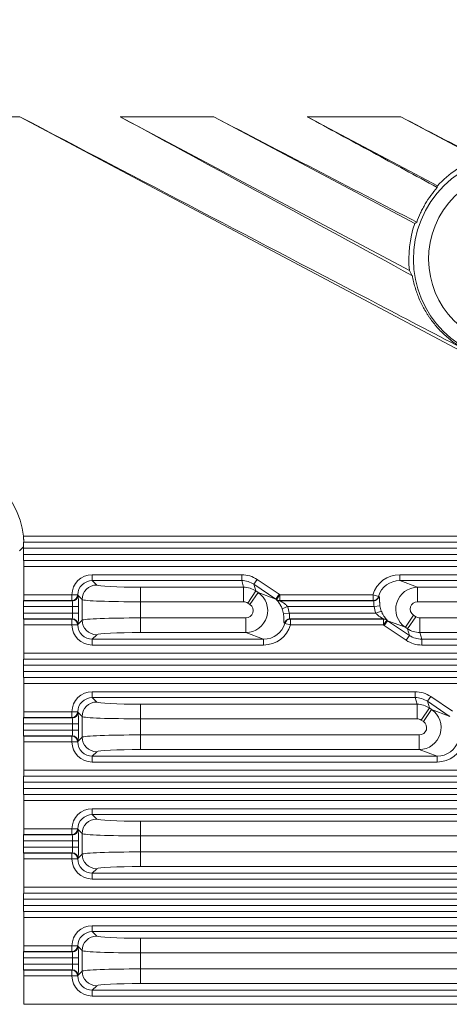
# Model space of a CAD drawing. Header units: millimetres. Extents: x 990 to 1809, y 0 to 562.
# Tile 61 of 256: x 1217 to 1232, y 363 to 397. Entities that reach past the tile are written whole.
import ezdxf

# ---------------------------------------------------------------- set-up
doc = ezdxf.new("R2010")
doc.units = ezdxf.units.MM
doc.layers.get('Defpoints').update_dxf_attribs({"lineweight": 18})
doc.layers.add('1', color=7, linetype='Continuous', true_color=0xffffff)
doc.layers.add('7标注层', color=4, linetype='Continuous', lineweight=18)
doc.styles.add('3.0', font='txt', dxfattribs={"height": 7.5})
doc.dimstyles.new('ISO-3.0', dxfattribs={"dimtxt": 7.5, "dimasz": 7.5, "dimexe": 4.5, "dimexo": 1.5, "dimgap": 1.5, "dimtad": 1, "dimdsep": 46, "dimtxsty": '3.0', "dimcen": 7.5, "dimclrd": 256, "dimclre": 256, "dimclrt": 256, "dimadec": 1, "dimazin": 0, "dimtp": 2e-09, "dimtm": 1.1e-09, "dimtfac": 1, "dimtmove": 0, "dimatfit": 3, "dimfxl": 1, "dimtolj": 1, "dimlwd": -1, "dimlwe": -1, "dimarcsym": 0})

# ---------------------------------------------------------------- blocks, each defined once
blk = doc.blocks.new('*D54')
at = {"layer": '7标注层', "transparency": 16777216}
for p, q in [((1197.421, 393.701), (1197.421, 419.863)), ((1370.421, 392.962), (1370.421, 419.863)), ((1204.921, 415.363), (1362.921, 415.363))]:
    blk.add_line(p, q, dxfattribs=at)
for points in [[(1204.921, 416.613), (1204.921, 414.113), (1197.421, 415.363)], [(1362.921, 416.613), (1362.921, 414.113), (1370.421, 415.363)]]:
    blk.add_solid(points, dxfattribs=at)
at = {"layer": 'Defpoints', "color": 0, "transparency": 16777216}
for p in [(1370.421, 415.363), (1197.421, 392.201), (1370.421, 391.462)]:
    blk.add_point(p, dxfattribs=at)
at = {"layer": '7标注层', "transparency": 16777216, "insert": (1283.921, 420.613), "char_height": 7.5, "attachment_point": 5, "style": '3.0'}
blk.add_mtext('\\A1;173', dxfattribs=at)

msp = doc.modelspace()

# ---------------------------------------------------------------- linework, layer by layer
at = {"layer": '1', "color": 7, "linetype": 'Continuous', "lineweight": 18}
for p, q in [((1240.868, 380.782), (1216.958, 393.495)), ((1220.385, 393.495), (1230.267, 388.241)), ((1230.449, 389.843), (1223.58, 393.495)), ((1226.775, 393.495), (1231.221, 391.131)), ((1232.633, 392.08), (1229.97, 393.495)), ((1217.076, 379.154), (1350.765, 379.154)), ((1217.078, 378.797), (1216.94, 378.66)), ((1350.763, 378.748), (1217.078, 378.748)), ((1217.078, 378.528), (1217.078, 378.748)), ((1217.081, 378.948), (1350.76, 378.948)), ((1350.756, 378.954), (1217.085, 378.954)), ((1217.078, 378.528), (1350.763, 378.528)), ((1350.757, 378.328), (1217.084, 378.328)), ((1217.084, 378.328), (1217.088, 378.322)), ((1217.088, 378.322), (1350.753, 378.322)), ((1350.746, 378.122), (1217.095, 378.122)), ((1217.095, 377.154), (1217.095, 378.122)), ((1219.43, 377.84), (1224.535, 377.84)), ((1219.43, 377.84), (1219.43, 377.64)), ((1224.535, 377.84), (1224.535, 377.64)), ((1225.066, 377.677), (1224.954, 377.512)), ((1225.066, 377.677), (1225.814, 377.173)), ((1229.938, 377.84), (1337.903, 377.84)), ((1229.938, 377.84), (1229.938, 377.64)), ((1224.535, 377.64), (1219.43, 377.64)), ((1219.43, 377.64), (1219.583, 377.487)), ((1221.08, 377.413), (1224.601, 377.413)), ((1221.08, 377.413), (1221.08, 376.914)), ((1224.601, 377.413), (1224.535, 377.64)), ((1224.601, 377.413), (1224.601, 376.914)), ((1225.702, 377.007), (1224.954, 377.512)), ((1224.954, 377.512), (1225.02, 377.285)), ((1337.903, 377.64), (1229.938, 377.64)), ((1229.938, 377.64), (1230.545, 377.413)), ((1230.545, 377.413), (1337.296, 377.413)), ((1230.545, 376.914), (1230.545, 377.413)), ((1217.095, 377.154), (1218.731, 377.154)), ((1218.931, 377.15), (1218.731, 377.154)), ((1218.731, 377.154), (1218.731, 376.954)), ((1218.931, 377.15), (1218.937, 377.144)), ((1219.083, 376.988), (1218.942, 377.129)), ((1225.02, 377.285), (1224.741, 376.871)), ((1225.096, 377.234), (1224.817, 376.82)), ((1225.02, 377.285), (1225.096, 377.234)), ((1225.096, 377.234), (1225.702, 377.007)), ((1225.814, 377.173), (1225.702, 377.007)), ((1225.84, 377.154), (1225.723, 376.992)), ((1225.84, 377.154), (1229.022, 377.154)), ((1225.84, 377.154), (1225.84, 376.954)), ((1229.212, 377.1), (1229.022, 377.154)), ((1229.022, 377.154), (1229.022, 376.954)), ((1229.212, 377.1), (1229.229, 377.093)), ((1218.757, 376.748), (1217.078, 376.748)), ((1217.078, 376.528), (1217.078, 376.748)), ((1217.084, 376.948), (1217.088, 376.954)), ((1217.084, 376.948), (1218.737, 376.948)), ((1218.731, 376.954), (1217.088, 376.954)), ((1218.737, 376.948), (1218.731, 376.954)), ((1218.957, 376.748), (1218.757, 376.748)), ((1218.757, 376.528), (1218.757, 376.748)), ((1218.957, 376.748), (1218.957, 376.528)), ((1219.083, 376.288), (1219.083, 376.988)), ((1221.08, 376.914), (1221.08, 376.363)), ((1224.601, 376.914), (1221.08, 376.914)), ((1224.817, 376.82), (1224.741, 376.871)), ((1229.022, 376.954), (1225.84, 376.954)), ((1225.841, 376.948), (1229.039, 376.948)), ((1226.103, 376.748), (1225.918, 376.677)), ((1229.063, 376.748), (1226.103, 376.748)), ((1229.039, 376.948), (1229.022, 376.954)), ((1229.26, 376.774), (1229.063, 376.748)), ((1337.296, 376.914), (1230.545, 376.914)), ((1217.078, 376.528), (1218.757, 376.528)), ((1218.737, 376.328), (1217.084, 376.328)), ((1217.084, 376.328), (1217.088, 376.322)), ((1217.088, 376.322), (1218.731, 376.322)), ((1218.731, 376.322), (1218.737, 376.328)), ((1218.731, 376.122), (1218.731, 376.322)), ((1218.957, 376.528), (1218.757, 376.528)), ((1221.08, 376.363), (1224.677, 376.363)), ((1221.08, 375.863), (1221.08, 376.363)), ((1224.677, 375.863), (1224.677, 376.363)), ((1226.159, 376.528), (1225.963, 376.502)), ((1226.159, 376.528), (1229.119, 376.528)), ((1226.184, 376.328), (1226.201, 376.322)), ((1229.382, 376.328), (1226.184, 376.328)), ((1226.201, 376.122), (1226.201, 376.322)), ((1226.201, 376.322), (1229.382, 376.322)), ((1229.305, 376.599), (1229.119, 376.528)), ((1229.382, 376.122), (1229.382, 376.322)), ((1230.406, 376.457), (1230.127, 376.042)), ((1230.482, 376.405), (1230.203, 375.991)), ((1230.406, 376.457), (1230.482, 376.405)), ((1230.622, 376.363), (1337.219, 376.363)), ((1230.622, 375.863), (1230.622, 376.363)), ((1218.731, 376.122), (1217.095, 376.122)), ((1217.095, 375.154), (1217.095, 376.122)), ((1218.931, 376.126), (1218.731, 376.122)), ((1218.937, 376.132), (1218.931, 376.126)), ((1218.942, 376.147), (1219.083, 376.288)), ((1226.011, 376.176), (1225.994, 376.183)), ((1226.201, 376.122), (1226.011, 376.176)), ((1229.382, 376.122), (1226.201, 376.122)), ((1229.5, 376.284), (1229.382, 376.122)), ((1229.521, 376.269), (1229.409, 376.103)), ((1230.157, 375.599), (1229.409, 376.103)), ((1229.521, 376.269), (1230.269, 375.765)), ((1230.127, 376.042), (1229.521, 376.269)), ((1230.203, 375.991), (1230.127, 376.042)), ((1230.269, 375.765), (1230.203, 375.991)), ((1219.583, 375.789), (1219.43, 375.636)), ((1224.677, 375.863), (1221.08, 375.863)), ((1225.285, 375.636), (1224.677, 375.863)), ((1230.269, 375.765), (1230.157, 375.599)), ((1230.622, 375.863), (1230.688, 375.636)), ((1337.219, 375.863), (1230.622, 375.863)), ((1219.43, 375.436), (1219.43, 375.636)), ((1219.43, 375.636), (1225.285, 375.636)), ((1225.285, 375.436), (1219.43, 375.436)), ((1225.285, 375.436), (1225.285, 375.636)), ((1230.688, 375.436), (1230.688, 375.636)), ((1230.688, 375.636), (1337.153, 375.636)), ((1337.153, 375.436), (1230.688, 375.436)), ((1217.095, 375.154), (1350.746, 375.154)), ((1350.763, 374.748), (1217.078, 374.748)), ((1217.078, 374.528), (1217.078, 374.748)), ((1217.084, 374.948), (1217.088, 374.954)), ((1217.084, 374.948), (1350.757, 374.948)), ((1350.753, 374.954), (1217.088, 374.954)), ((1217.078, 374.528), (1350.763, 374.528)), ((1350.757, 374.328), (1217.084, 374.328)), ((1217.084, 374.328), (1217.088, 374.322)), ((1217.088, 374.322), (1350.753, 374.322)), ((1350.746, 374.122), (1217.095, 374.122)), ((1217.095, 373.154), (1217.095, 374.122)), ((1219.43, 373.84), (1230.462, 373.84)), ((1219.43, 373.84), (1219.43, 373.64)), ((1230.462, 373.64), (1219.43, 373.64)), ((1219.43, 373.64), (1219.583, 373.487)), ((1230.462, 373.84), (1230.462, 373.64)), ((1230.528, 373.413), (1230.462, 373.64)), ((1230.993, 373.677), (1230.881, 373.512)), ((1230.993, 373.677), (1231.741, 373.173)), ((1221.08, 373.413), (1230.528, 373.413)), ((1221.08, 373.413), (1221.08, 372.914)), ((1230.528, 373.413), (1230.528, 372.914)), ((1231.629, 373.007), (1230.881, 373.512)), ((1230.881, 373.512), (1230.947, 373.285)), ((1217.084, 372.948), (1217.088, 372.954)), ((1218.731, 372.954), (1217.088, 372.954)), ((1217.095, 373.154), (1218.731, 373.154)), ((1218.931, 373.15), (1218.731, 373.154)), ((1218.731, 373.154), (1218.731, 372.954)), ((1218.737, 372.948), (1218.731, 372.954)), ((1218.931, 373.15), (1218.937, 373.144)), ((1219.083, 372.988), (1218.942, 373.129)), ((1219.083, 372.288), (1219.083, 372.988)), ((1230.947, 373.285), (1230.668, 372.871)), ((1231.023, 373.234), (1230.744, 372.82)), ((1230.947, 373.285), (1231.023, 373.234)), ((1231.023, 373.234), (1231.629, 373.007)), ((1218.757, 372.748), (1217.078, 372.748)), ((1217.078, 372.528), (1217.078, 372.748)), ((1217.084, 372.948), (1218.737, 372.948)), ((1218.757, 372.528), (1218.757, 372.748)), ((1218.957, 372.748), (1218.757, 372.748)), ((1218.957, 372.748), (1218.957, 372.528)), ((1230.528, 372.914), (1221.08, 372.914)), ((1221.08, 372.914), (1221.08, 372.363)), ((1230.744, 372.82), (1230.668, 372.871)), ((1217.078, 372.528), (1218.757, 372.528)), ((1218.737, 372.328), (1217.084, 372.328)), ((1217.084, 372.328), (1217.088, 372.322)), ((1217.088, 372.322), (1218.731, 372.322)), ((1218.731, 372.322), (1218.737, 372.328)), ((1218.731, 372.122), (1218.731, 372.322)), ((1218.957, 372.528), (1218.757, 372.528)), ((1218.942, 372.147), (1219.083, 372.288)), ((1221.08, 372.363), (1230.605, 372.363)), ((1221.08, 371.863), (1221.08, 372.363)), ((1230.605, 371.863), (1230.605, 372.363)), ((1218.731, 372.122), (1217.095, 372.122)), ((1217.095, 371.154), (1217.095, 372.122)), ((1218.931, 372.126), (1218.731, 372.122)), ((1218.937, 372.132), (1218.931, 372.126)), ((1219.583, 371.789), (1219.43, 371.636)), ((1219.43, 371.436), (1219.43, 371.636)), ((1219.43, 371.636), (1231.212, 371.636)), ((1230.605, 371.863), (1221.08, 371.863)), ((1231.212, 371.636), (1230.605, 371.863)), ((1231.212, 371.436), (1231.212, 371.636)), ((1231.212, 371.436), (1219.43, 371.436)), ((1217.084, 370.948), (1217.088, 370.954)), ((1217.084, 370.948), (1350.757, 370.948)), ((1350.753, 370.954), (1217.088, 370.954)), ((1217.095, 371.154), (1350.746, 371.154)), ((1350.763, 370.748), (1217.078, 370.748)), ((1217.078, 370.528), (1217.078, 370.748)), ((1217.078, 370.528), (1350.763, 370.528)), ((1350.757, 370.328), (1217.084, 370.328)), ((1217.084, 370.328), (1217.088, 370.322)), ((1217.088, 370.322), (1350.753, 370.322)), ((1350.746, 370.122), (1217.095, 370.122)), ((1217.095, 369.154), (1217.095, 370.122)), ((1219.43, 369.84), (1236.389, 369.84)), ((1219.43, 369.84), (1219.43, 369.64)), ((1236.389, 369.64), (1219.43, 369.64)), ((1219.43, 369.64), (1219.583, 369.487)), ((1221.08, 369.413), (1221.08, 368.914)), ((1221.08, 369.413), (1236.455, 369.413)), ((1217.084, 368.948), (1217.088, 368.954)), ((1217.084, 368.948), (1218.737, 368.948)), ((1218.731, 368.954), (1217.088, 368.954)), ((1217.095, 369.154), (1218.731, 369.154)), ((1218.931, 369.15), (1218.731, 369.154)), ((1218.731, 369.154), (1218.731, 368.954)), ((1218.737, 368.948), (1218.731, 368.954)), ((1218.931, 369.15), (1218.937, 369.144)), ((1219.083, 368.988), (1218.942, 369.129)), ((1219.083, 368.288), (1219.083, 368.988)), ((1221.08, 368.914), (1221.08, 368.363)), ((1236.455, 368.914), (1221.08, 368.914)), ((1218.757, 368.748), (1217.078, 368.748)), ((1217.078, 368.528), (1217.078, 368.748)), ((1218.957, 368.748), (1218.757, 368.748)), ((1218.757, 368.528), (1218.757, 368.748)), ((1218.957, 368.748), (1218.957, 368.528)), ((1217.078, 368.528), (1218.757, 368.528)), ((1218.737, 368.328), (1217.084, 368.328)), ((1217.084, 368.328), (1217.088, 368.322)), ((1217.088, 368.322), (1218.731, 368.322)), ((1218.731, 368.322), (1218.737, 368.328)), ((1218.731, 368.122), (1218.731, 368.322)), ((1218.957, 368.528), (1218.757, 368.528)), ((1218.942, 368.147), (1219.083, 368.288)), ((1221.08, 368.363), (1236.532, 368.363)), ((1221.08, 367.863), (1221.08, 368.363)), ((1218.731, 368.122), (1217.095, 368.122)), ((1217.095, 367.154), (1217.095, 368.122)), ((1218.931, 368.126), (1218.731, 368.122)), ((1218.937, 368.132), (1218.931, 368.126)), ((1219.583, 367.789), (1219.43, 367.636)), ((1219.43, 367.436), (1219.43, 367.636)), ((1219.43, 367.636), (1237.139, 367.636)), ((1236.532, 367.863), (1221.08, 367.863)), ((1237.139, 367.436), (1219.43, 367.436)), ((1217.084, 366.948), (1217.088, 366.954)), ((1217.084, 366.948), (1350.757, 366.948)), ((1350.753, 366.954), (1217.088, 366.954)), ((1217.095, 367.154), (1350.746, 367.154)), ((1350.763, 366.748), (1217.078, 366.748)), ((1217.078, 366.528), (1217.078, 366.748)), ((1217.078, 366.528), (1350.763, 366.528)), ((1350.757, 366.328), (1217.084, 366.328)), ((1217.084, 366.328), (1217.088, 366.322)), ((1217.088, 366.322), (1350.753, 366.322)), ((1350.746, 366.122), (1217.095, 366.122)), ((1217.095, 365.154), (1217.095, 366.122)), ((1219.43, 365.84), (1242.316, 365.84)), ((1219.43, 365.84), (1219.43, 365.64)), ((1242.316, 365.64), (1219.43, 365.64)), ((1219.43, 365.64), (1219.583, 365.487)), ((1221.08, 365.413), (1221.08, 364.914)), ((1221.08, 365.413), (1242.383, 365.413)), ((1217.084, 364.948), (1217.088, 364.954)), ((1217.084, 364.948), (1218.737, 364.948)), ((1218.731, 364.954), (1217.088, 364.954)), ((1217.095, 365.154), (1218.731, 365.154)), ((1218.931, 365.15), (1218.731, 365.154)), ((1218.731, 365.154), (1218.731, 364.954)), ((1218.737, 364.948), (1218.731, 364.954)), ((1218.931, 365.15), (1218.937, 365.144)), ((1219.083, 364.988), (1218.942, 365.129)), ((1219.083, 364.288), (1219.083, 364.988)), ((1221.08, 364.914), (1221.08, 364.363)), ((1242.383, 364.914), (1221.08, 364.914)), ((1218.757, 364.748), (1217.078, 364.748)), ((1217.078, 364.528), (1217.078, 364.748)), ((1218.957, 364.748), (1218.757, 364.748)), ((1218.757, 364.528), (1218.757, 364.748)), ((1218.957, 364.748), (1218.957, 364.528)), ((1217.078, 364.528), (1218.757, 364.528)), ((1218.737, 364.328), (1217.084, 364.328)), ((1217.084, 364.328), (1217.088, 364.322)), ((1217.088, 364.322), (1218.731, 364.322)), ((1218.731, 364.322), (1218.737, 364.328)), ((1218.731, 364.122), (1218.731, 364.322)), ((1218.957, 364.528), (1218.757, 364.528)), ((1218.942, 364.147), (1219.083, 364.288)), ((1221.08, 364.363), (1242.459, 364.363)), ((1221.08, 363.863), (1221.08, 364.363)), ((1218.731, 364.122), (1217.095, 364.122)), ((1217.095, 363.154), (1217.095, 364.122)), ((1218.931, 364.126), (1218.731, 364.122)), ((1218.937, 364.132), (1218.931, 364.126)), ((1219.583, 363.789), (1219.43, 363.636)), ((1219.43, 363.436), (1219.43, 363.636)), ((1219.43, 363.636), (1243.067, 363.636)), ((1242.459, 363.863), (1221.08, 363.863)), ((1243.067, 363.436), (1219.43, 363.436)), ((1217.095, 363.154), (1350.746, 363.154))]:
    msp.add_line(p, q, dxfattribs=at)
for radius, start, end in [(3.517, 62, 242), (3.675, 110.5156, 137.2733), (3, 62, 242), (3.675, 160.8587, 186.2085)]:
    msp.add_arc((1233.921, 388.638), radius, start, end, dxfattribs=at)
for centre, major_axis, ratio, start_param, end_param in [((1235.638, 391.868), (2.577, 4.847), 0.745657, 2.089962, 2.10033), ((1232.065, 385.149), (2.784, 5.237), 0.745659, 0.948007, 0.963179), ((1236.762, 393.983), (4.265, 8.021), 0.745659, 2.676389, 2.704337), ((1214.093, 378.811), (2.124, 2.124), 0.998783, 5.611766, 7.067974), ((1217.085, 378.748), (0, 0.2), 0.034921, 1.323398, 1.570796), ((1217.085, 378.528), (0, 0.2), 0.034921, 1.570796, 3.089233), ((1217.088, 378.122), (0, 0.2), 0.034921, 4.712389, 6.230825), ((1219.432, 377.139), (0.496, -0.496), 0.997265, 2.357564, 3.90678), ((1224.535, 376.889), (-0.266, 0.914), 0.998514, 5.407425, 6.000736), ((1229.945, 376.889), (-0.9, 0.337), 0.988999, 5.074026, 6.36201), ((1219.432, 377.139), (-0.355, 0.355), 0.99509, 5.499157, 7.048373), ((1219.583, 376.988), (0.354, 0.354), 0.997265, 0.786768, 2.354825), ((1221.08, 377.492), (1.5, 0), 0.052408, 3.193953, 4.712389), ((1224.535, 376.889), (-0.21, 0.722), 0.997724, 5.407425, 6.000736), ((1224.601, 376.663), (0.72, 0.209), 0.999505, 0.695036, 1.288347), ((1229.945, 376.889), (-0.714, 0.267), 0.983262, 5.074026, 6.36201), ((1230.547, 376.663), (0.263, 0.702), 0.996374, 0.361637, 2.903416), ((1217.088, 377.154), (0, 0.2), 0.034921, 3.193953, 4.712389), ((1218.731, 377.154), (-0.141, -0.141), 0.997265, 0.786768, 2.335984), ((1218.737, 377.148), (-0.141, -0.141), 0.997265, 0.786768, 2.335984), ((1218.742, 377.129), (-0.197, -0.032), 0.951194, 1.416337, 2.971174), ((1218.936, 376.748), (0, 0.4), 0.052408, 4.712389, 5.973331), ((1224.676, 376.613), (0.263, 0.702), 0.996374, 3.50323, 6.045009), ((1225.278, 376.388), (-0.714, 0.267), 0.983264, 4.440146, 4.474167), ((1224.253, 376.771), (1.476, 0.238), 0.094823, 6.153783, 6.175949), ((1225.84, 377.154), (-0.199, -0.017), 0.99862, 0.858898, 1.485669), ((1225.278, 376.388), (0.9, -0.337), 0.988999, 1.298599, 1.33262), ((1229.022, 377.154), (-0.07, -0.187), 0.988999, 0.361637, 1.649621), ((1229.039, 377.148), (-0.07, -0.187), 0.988999, 0.361637, 1.649621), ((1217.085, 376.748), (0, 0.2), 0.034921, 0.05236, 1.570796), ((1218.736, 376.748), (0, 0.2), 0.104816, 4.712389, 5.973331), ((1221.08, 376.992), (2, 0), 0.039306, 3.193953, 4.712389), ((1224.601, 376.663), (-0.07, 0.24), 0.998514, 5.407425, 6.000736), ((1224.676, 376.613), (0.237, -0.089), 0.988999, 5.074026, 7.615805), ((1225.841, 377.148), (-0.2, 0.008), 0.998628, 0.960413, 1.609014), ((1224.253, 376.571), (1.586, 0.391), 0.171067, 6.234061, 6.256227), ((1225.208, 376.414), (-0.714, 0.267), 0.983262, 3.623478, 3.862569), ((1225.208, 376.414), (0.9, -0.337), 0.988999, 0.481886, 0.720976), ((1230.015, 376.862), (-0.9, 0.337), 0.988999, 0.481886, 0.720976), ((1230.015, 376.862), (-0.714, 0.267), 0.983262, 0.481886, 0.720976), ((1230.547, 376.663), (-0.237, 0.089), 0.988999, 5.074026, 7.615805), ((1217.085, 376.528), (0, 0.2), 0.034921, 1.570796, 3.089233), ((1217.088, 376.122), (0, 0.2), 0.034921, 4.712389, 6.230825), ((1218.731, 376.122), (-0.141, 0.141), 0.997265, 3.947201, 5.496418), ((1218.737, 376.128), (-0.141, 0.141), 0.997265, 3.947201, 5.496418), ((1218.736, 376.528), (0, 0.2), 0.104816, 3.451447, 4.712389), ((1218.742, 376.147), (-0.197, 0.032), 0.951194, 3.312011, 4.866849), ((1218.936, 376.528), (0, 0.4), 0.052408, 3.451447, 4.712389), ((1221.08, 376.284), (2, 0), 0.039306, 1.570796, 3.089233), ((1226.184, 376.128), (-0.07, -0.187), 0.988999, 3.50323, 4.791214), ((1226.201, 376.122), (-0.07, -0.187), 0.988999, 3.50323, 4.791214), ((1230.969, 376.705), (1.586, 0.391), 0.171068, 3.092468, 3.114634), ((1229.382, 376.128), (-0.2, 0.008), 0.998628, 4.102006, 4.750607), ((1229.382, 376.122), (-0.199, -0.017), 0.99862, 4.00049, 4.627262), ((1230.622, 376.613), (0.07, -0.24), 0.998514, 5.407425, 6.000736), ((1219.432, 376.137), (0.496, 0.496), 0.997265, 2.376405, 3.925621), ((1219.432, 376.137), (0.355, 0.355), 0.99509, 2.376405, 3.925621), ((1219.583, 376.288), (0.354, -0.354), 0.997265, 3.92836, 5.496418), ((1225.278, 376.388), (-0.714, 0.267), 0.983262, 1.932434, 3.220417), ((1225.278, 376.388), (0.9, -0.337), 0.988999, 5.074026, 6.36201), ((1229.945, 376.889), (-0.9, 0.337), 0.988999, 1.298599, 1.33262), ((1230.969, 376.505), (1.476, 0.238), 0.094824, 3.012189, 3.034355), ((1229.945, 376.889), (-0.714, 0.267), 0.983263, 1.298583, 1.332604), ((1230.622, 376.613), (0.72, 0.209), 0.999505, 3.836629, 4.42994), ((1221.08, 375.785), (1.5, 0), 0.052408, 1.570796, 3.089233), ((1230.687, 376.388), (-0.21, 0.722), 0.997724, 2.265832, 2.859144), ((1230.687, 376.388), (0.266, -0.914), 0.998514, 5.407425, 6.000736), ((1217.088, 375.154), (0, 0.2), 0.034921, 3.193953, 4.712389), ((1217.085, 374.748), (0, 0.2), 0.034921, 0.05236, 1.570796), ((1217.085, 374.528), (0, 0.2), 0.034921, 1.570796, 3.089233), ((1217.088, 374.122), (0, 0.2), 0.034921, 4.712389, 6.230825), ((1219.432, 373.139), (0.496, -0.496), 0.997265, 2.357564, 3.90678), ((1219.432, 373.139), (-0.355, 0.355), 0.99509, 5.499157, 7.048373), ((1230.463, 372.889), (-0.266, 0.914), 0.998514, 5.407425, 6.000736), ((1230.463, 372.889), (-0.21, 0.722), 0.997724, 5.407425, 6.000736), ((1219.583, 372.988), (0.354, 0.354), 0.997265, 0.786768, 2.354825), ((1221.08, 373.492), (1.5, 0), 0.052408, 3.193953, 4.712389), ((1230.528, 372.663), (0.72, 0.209), 0.999505, 0.695036, 1.288347), ((1217.088, 373.154), (0, 0.2), 0.034921, 3.193953, 4.712389), ((1218.731, 373.154), (-0.141, -0.141), 0.997265, 0.786768, 2.335984), ((1218.737, 373.148), (-0.141, -0.141), 0.997265, 0.786768, 2.335984), ((1218.742, 373.129), (-0.197, -0.032), 0.951194, 1.416337, 2.971174), ((1218.936, 372.748), (0, 0.4), 0.052408, 4.712389, 5.973331), ((1221.08, 372.992), (2, 0), 0.039306, 3.193953, 4.712389), ((1230.603, 372.613), (0.263, 0.702), 0.996374, 3.50323, 6.045009), ((1231.205, 372.388), (-0.714, 0.267), 0.983265, 4.440128, 4.474149), ((1217.085, 372.748), (0, 0.2), 0.034921, 0.05236, 1.570796), ((1218.736, 372.748), (0, 0.2), 0.104816, 4.712389, 5.973331), ((1230.528, 372.663), (-0.07, 0.24), 0.998514, 5.407425, 6.000736), ((1230.603, 372.613), (0.237, -0.089), 0.988999, 5.074026, 7.615805), ((1217.085, 372.528), (0, 0.2), 0.034921, 1.570796, 3.089233), ((1217.088, 372.122), (0, 0.2), 0.034921, 4.712389, 6.230825), ((1218.731, 372.122), (-0.141, 0.141), 0.997265, 3.947201, 5.496418), ((1218.737, 372.128), (-0.141, 0.141), 0.997265, 3.947201, 5.496418), ((1218.736, 372.528), (0, 0.2), 0.104816, 3.451447, 4.712389), ((1218.742, 372.147), (-0.197, 0.032), 0.951194, 3.312011, 4.866849), ((1218.936, 372.528), (0, 0.4), 0.052408, 3.451447, 4.712389), ((1221.08, 372.284), (2, 0), 0.039306, 1.570796, 3.089233), ((1219.583, 372.288), (0.354, -0.354), 0.997265, 3.92836, 5.496418), ((1219.432, 372.137), (0.496, 0.496), 0.997265, 2.376405, 3.925621), ((1219.432, 372.137), (0.355, 0.355), 0.99509, 2.376405, 3.925621), ((1231.205, 372.388), (-0.714, 0.267), 0.983262, 1.932434, 3.220417), ((1231.205, 372.388), (0.9, -0.337), 0.988999, 5.074026, 6.36201), ((1221.08, 371.785), (1.5, 0), 0.052408, 1.570796, 3.089233), ((1217.085, 370.748), (0, 0.2), 0.034921, 0.05236, 1.570796), ((1217.088, 371.154), (0, 0.2), 0.034921, 3.193953, 4.712389), ((1217.085, 370.528), (0, 0.2), 0.034921, 1.570796, 3.089233), ((1217.088, 370.122), (0, 0.2), 0.034921, 4.712389, 6.230825), ((1219.432, 369.139), (0.496, -0.496), 0.997265, 2.357564, 3.90678), ((1219.432, 369.139), (-0.355, 0.355), 0.99509, 5.499157, 7.048373), ((1219.583, 368.988), (0.354, 0.354), 0.997265, 0.786768, 2.354825), ((1221.08, 369.492), (1.5, 0), 0.052408, 3.193953, 4.712389), ((1217.085, 368.748), (0, 0.2), 0.034921, 0.05236, 1.570796), ((1217.088, 369.154), (0, 0.2), 0.034921, 3.193953, 4.712389), ((1218.731, 369.154), (-0.141, -0.141), 0.997265, 0.786768, 2.335984), ((1218.737, 369.148), (-0.141, -0.141), 0.997265, 0.786768, 2.335984), ((1218.742, 369.129), (-0.197, -0.032), 0.951194, 1.416337, 2.971174), ((1218.736, 368.748), (0, 0.2), 0.104816, 4.712389, 5.973331), ((1218.936, 368.748), (0, 0.4), 0.052408, 4.712389, 5.973331), ((1221.08, 368.992), (2, 0), 0.039306, 3.193953, 4.712389), ((1217.085, 368.528), (0, 0.2), 0.034921, 1.570796, 3.089233), ((1217.088, 368.122), (0, 0.2), 0.034921, 4.712389, 6.230825), ((1218.731, 368.122), (-0.141, 0.141), 0.997265, 3.947201, 5.496418), ((1218.737, 368.128), (-0.141, 0.141), 0.997265, 3.947201, 5.496418), ((1218.736, 368.528), (0, 0.2), 0.104816, 3.451447, 4.712389), ((1218.742, 368.147), (-0.197, 0.032), 0.951194, 3.312011, 4.866849), ((1218.936, 368.528), (0, 0.4), 0.052408, 3.451447, 4.712389), ((1221.08, 368.284), (2, 0), 0.039306, 1.570796, 3.089233), ((1219.583, 368.288), (0.354, -0.354), 0.997265, 3.92836, 5.496418), ((1219.432, 368.137), (0.496, 0.496), 0.997265, 2.376405, 3.925621), ((1219.432, 368.137), (0.355, 0.355), 0.99509, 2.376405, 3.925621), ((1221.08, 367.785), (1.5, 0), 0.052408, 1.570796, 3.089233), ((1217.085, 366.748), (0, 0.2), 0.034921, 0.05236, 1.570796), ((1217.088, 367.154), (0, 0.2), 0.034921, 3.193953, 4.712389), ((1217.085, 366.528), (0, 0.2), 0.034921, 1.570796, 3.089233), ((1217.088, 366.122), (0, 0.2), 0.034921, 4.712389, 6.230825), ((1219.432, 365.139), (0.496, -0.496), 0.997265, 2.357564, 3.90678), ((1219.432, 365.139), (-0.355, 0.355), 0.99509, 5.499157, 7.048373), ((1219.583, 364.988), (0.354, 0.354), 0.997265, 0.786768, 2.354825), ((1221.08, 365.492), (1.5, 0), 0.052408, 3.193953, 4.712389), ((1217.085, 364.748), (0, 0.2), 0.034921, 0.05236, 1.570796), ((1217.088, 365.154), (0, 0.2), 0.034921, 3.193953, 4.712389), ((1218.731, 365.154), (-0.141, -0.141), 0.997265, 0.786768, 2.335984), ((1218.737, 365.148), (-0.141, -0.141), 0.997265, 0.786768, 2.335984), ((1218.742, 365.129), (-0.197, -0.032), 0.951194, 1.416337, 2.971174), ((1218.736, 364.748), (0, 0.2), 0.104816, 4.712389, 5.973331), ((1218.936, 364.748), (0, 0.4), 0.052408, 4.712389, 5.973331), ((1221.08, 364.992), (2, 0), 0.039306, 3.193953, 4.712389), ((1217.085, 364.528), (0, 0.2), 0.034921, 1.570796, 3.089233), ((1217.088, 364.122), (0, 0.2), 0.034921, 4.712389, 6.230825), ((1218.731, 364.122), (-0.141, 0.141), 0.997265, 3.947201, 5.496418), ((1218.737, 364.128), (-0.141, 0.141), 0.997265, 3.947201, 5.496418), ((1218.736, 364.528), (0, 0.2), 0.104816, 3.451447, 4.712389), ((1218.742, 364.147), (-0.197, 0.032), 0.951194, 3.312011, 4.866849), ((1218.936, 364.528), (0, 0.4), 0.052408, 3.451447, 4.712389), ((1221.08, 364.284), (2, 0), 0.039306, 1.570796, 3.089233), ((1219.583, 364.288), (0.354, -0.354), 0.997265, 3.92836, 5.496418), ((1219.432, 364.137), (0.496, 0.496), 0.997265, 2.376405, 3.925621), ((1219.432, 364.137), (0.355, 0.355), 0.99509, 2.376405, 3.925621), ((1221.08, 363.785), (1.5, 0), 0.052408, 1.570796, 3.089233)]:
    msp.add_ellipse(centre, major_axis=major_axis, ratio=ratio, start_param=start_param, end_param=end_param, dxfattribs=at)
for points, knots in [([(1216.958, 393.495), (1216.727, 393.495), (1215.086, 393.495), (1212.74, 393.495), (1210.273, 393.495), (1208.864, 393.495), (1208.114, 393.495), (1207.675, 393.495), (1207.565, 393.495), (1207.476, 393.495), (1207.388, 393.494), (1207.146, 393.487), (1206.575, 393.439), (1205.716, 393.254), (1204.754, 392.863), (1203.898, 392.322), (1203.179, 391.661), (1202.759, 391.099), (1202.561, 390.757), (1202.509, 390.658), (1202.483, 390.609), (1202.458, 390.559), (1202.377, 390.392), (1202.299, 390.202), (1202.236, 390.005), (1202.214, 389.934), (1202.184, 389.824), (1202.118, 389.588), (1202.022, 389.209), (1201.915, 388.74), (1201.818, 388.256), (1201.735, 387.759), (1201.666, 387.25), (1201.614, 386.733), (1201.579, 386.209), (1201.566, 385.813), (1201.564, 385.571), (1201.563, 385.483), (1201.563, 385.394), (1201.563, 385.284), (1201.563, 384.844), (1201.563, 384.095), (1201.563, 382.792), (1201.563, 381.842), (1201.563, 381.244)], [0, 0, 0, 0, 0.026983, 0.191224, 0.273345, 0.314405, 0.355465, 0.360598, 0.36573, 0.368297, 0.370863, 0.375995, 0.396526, 0.437586, 0.478646, 0.519706, 0.560767, 0.601827, 0.612092, 0.614658, 0.617224, 0.619791, 0.622357, 0.642887, 0.64802, 0.650586, 0.653152, 0.663417, 0.683947, 0.704478, 0.725008, 0.745538, 0.766068, 0.786598, 0.807128, 0.827658, 0.832791, 0.835357, 0.837923, 0.843056, 0.848188, 0.889249, 0.930309, 1, 1, 1, 1]), ([(1216.958, 393.495), (1221.051, 391.352), (1225.143, 389.21), (1230.239, 386.541), (1231.243, 386.015), (1232.246, 385.49)], [0, 0, 0, 0, 0.803007, 0.803007, 1, 1, 1, 1]), ([(1230.366, 388.063), (1228.689, 388.976), (1227.012, 389.888), (1223.685, 391.699), (1222.035, 392.597), (1220.385, 393.495)], [0, 0, 0, 0, 0.503996, 0.503996, 1, 1, 1, 1]), ([(1223.58, 393.495), (1224.739, 392.893), (1225.897, 392.291), (1228.21, 391.089), (1229.364, 390.489), (1230.518, 389.89)], [0, 0, 0, 0, 0.500993, 0.500993, 1, 1, 1, 1]), ([(1231.217, 391.078), (1230.478, 391.48), (1229.739, 391.882), (1228.258, 392.688), (1227.517, 393.092), (1226.775, 393.495)], [0, 0, 0, 0, 0.499143, 0.499143, 1, 1, 1, 1]), ([(1230.518, 389.89), (1230.556, 389.997), (1230.599, 390.103), (1230.672, 390.26), (1230.697, 390.312), (1230.751, 390.415), (1230.779, 390.465), (1230.867, 390.615), (1230.994, 390.809), (1231.139, 390.99), (1231.217, 391.078)], [0, 0, 0, 0, 0.25, 0.25, 0.375, 0.375, 0.5, 0.5, 0.75, 1, 1, 1, 1]), ([(1230.366, 388.063), (1230.372, 388.03), (1230.378, 387.997), (1230.392, 387.93), (1230.399, 387.897), (1230.422, 387.798), (1230.439, 387.733), (1230.496, 387.539), (1230.541, 387.413), (1230.646, 387.164), (1230.705, 387.043), (1230.805, 386.865), (1230.84, 386.806), (1230.895, 386.719), (1230.914, 386.69), (1230.953, 386.633), (1230.973, 386.605), (1231.073, 386.465), (1231.16, 386.359), (1231.344, 386.156), (1231.443, 386.059), (1231.6, 385.922), (1231.654, 385.877), (1231.765, 385.791), (1231.823, 385.749), (1231.998, 385.629), (1232.12, 385.556), (1232.246, 385.49)], [0, 0, 0, 0, 0.03125, 0.03125, 0.0625, 0.0625, 0.125, 0.125, 0.25, 0.25, 0.375, 0.375, 0.4375, 0.4375, 0.46875, 0.46875, 0.5, 0.5, 0.625, 0.625, 0.75, 0.75, 0.8125, 0.8125, 0.875, 0.875, 1, 1, 1, 1]), ([(1217.085, 378.954), (1217.085, 378.955), (1217.086, 378.957), (1217.086, 378.961), (1217.086, 378.963), (1217.087, 378.967), (1217.087, 378.97), (1217.087, 378.978), (1217.087, 378.984), (1217.087, 378.999), (1217.087, 379.007), (1217.086, 379.026), (1217.086, 379.036), (1217.085, 379.052), (1217.084, 379.057), (1217.084, 379.068), (1217.083, 379.074), (1217.082, 379.092), (1217.081, 379.104), (1217.079, 379.129), (1217.077, 379.141), (1217.076, 379.154)], [0, 0, 0, 0, 0.125, 0.125, 0.1875, 0.1875, 0.25, 0.25, 0.375, 0.375, 0.5, 0.5, 0.625, 0.625, 0.6875, 0.6875, 0.75, 0.75, 0.875, 0.875, 1, 1, 1, 1]), ([(1217.078, 378.797), (1217.078, 378.818), (1217.078, 378.837), (1217.078, 378.864), (1217.078, 378.873), (1217.078, 378.889), (1217.078, 378.896), (1217.078, 378.906), (1217.078, 378.909), (1217.079, 378.915), (1217.079, 378.918), (1217.079, 378.926), (1217.079, 378.931), (1217.079, 378.939), (1217.08, 378.942), (1217.08, 378.946), (1217.08, 378.947), (1217.081, 378.948)], [0, 0, 0, 0, 0.25, 0.25, 0.375, 0.375, 0.5, 0.5, 0.5625, 0.5625, 0.625, 0.625, 0.75, 0.75, 0.875, 0.875, 1, 1, 1, 1]), ([(1229.229, 377.093), (1229.232, 377.092), (1229.235, 377.09), (1229.238, 377.083), (1229.239, 377.081), (1229.241, 377.075), (1229.242, 377.072), (1229.244, 377.061), (1229.245, 377.052), (1229.247, 377.031), (1229.247, 377.018), (1229.247, 376.998), (1229.248, 376.991), (1229.248, 376.975), (1229.248, 376.967), (1229.248, 376.942), (1229.249, 376.924), (1229.25, 376.894), (1229.25, 376.884), (1229.252, 376.863), (1229.253, 376.841), (1229.255, 376.819), (1229.257, 376.797), (1229.259, 376.785), (1229.26, 376.774)], [0, 0, 0, 0, 0.125, 0.125, 0.1875, 0.1875, 0.25, 0.25, 0.375, 0.375, 0.5, 0.5, 0.5625, 0.5625, 0.625, 0.625, 0.75, 0.75, 0.8125, 0.8125, 0.875, 0.9375, 0.9375, 1, 1, 1, 1]), ([(1225.918, 376.677), (1225.909, 376.699), (1225.9, 376.721), (1225.885, 376.753), (1225.879, 376.764), (1225.869, 376.784), (1225.864, 376.793), (1225.848, 376.822), (1225.837, 376.839), (1225.82, 376.864), (1225.815, 376.872), (1225.804, 376.887), (1225.799, 376.894), (1225.783, 376.914), (1225.774, 376.926), (1225.76, 376.942), (1225.755, 376.947), (1225.747, 376.956), (1225.74, 376.964), (1225.734, 376.971), (1225.728, 376.977), (1225.726, 376.979), (1225.721, 376.985), (1225.719, 376.988), (1225.72, 376.989)], [0, 0, 0, 0, 0.125, 0.125, 0.1875, 0.1875, 0.25, 0.25, 0.375, 0.375, 0.4375, 0.4375, 0.5, 0.5, 0.625, 0.625, 0.6875, 0.6875, 0.75, 0.8125, 0.8125, 0.875, 0.875, 1, 1, 1, 1]), ([(1225.841, 376.948), (1225.841, 376.948), (1225.842, 376.947), (1225.846, 376.944), (1225.847, 376.944), (1225.851, 376.942), (1225.853, 376.941), (1225.859, 376.937), (1225.864, 376.935), (1225.874, 376.93), (1225.88, 376.927), (1225.891, 376.921), (1225.897, 376.918), (1225.909, 376.911), (1225.915, 376.907), (1225.934, 376.896), (1225.946, 376.889), (1225.972, 376.872), (1225.985, 376.862), (1226.01, 376.843), (1226.022, 376.833), (1226.047, 376.811), (1226.059, 376.799), (1226.082, 376.775), (1226.093, 376.762), (1226.103, 376.748)], [0, 0, 0, 0, 0.0625, 0.0625, 0.09375, 0.09375, 0.125, 0.125, 0.1875, 0.1875, 0.25, 0.25, 0.3125, 0.3125, 0.375, 0.375, 0.5, 0.5, 0.625, 0.625, 0.75, 0.75, 0.875, 0.875, 1, 1, 1, 1]), ([(1229.063, 376.748), (1229.06, 376.761), (1229.058, 376.773), (1229.055, 376.792), (1229.054, 376.798), (1229.053, 376.81), (1229.052, 376.816), (1229.051, 376.834), (1229.051, 376.845), (1229.051, 376.867), (1229.052, 376.877), (1229.052, 376.895), (1229.053, 376.904), (1229.053, 376.915), (1229.053, 376.918), (1229.052, 376.925), (1229.052, 376.928), (1229.051, 376.935), (1229.049, 376.94), (1229.045, 376.946), (1229.042, 376.947), (1229.039, 376.948)], [0, 0, 0, 0, 0.125, 0.125, 0.1875, 0.1875, 0.25, 0.25, 0.375, 0.375, 0.5, 0.5, 0.625, 0.625, 0.6875, 0.6875, 0.75, 0.75, 0.875, 0.875, 1, 1, 1, 1]), ([(1225.994, 376.183), (1225.991, 376.184), (1225.988, 376.187), (1225.985, 376.193), (1225.984, 376.196), (1225.982, 376.201), (1225.981, 376.205), (1225.979, 376.216), (1225.978, 376.225), (1225.976, 376.246), (1225.976, 376.258), (1225.975, 376.278), (1225.975, 376.286), (1225.975, 376.301), (1225.975, 376.309), (1225.975, 376.334), (1225.974, 376.353), (1225.973, 376.382), (1225.973, 376.392), (1225.971, 376.413), (1225.97, 376.435), (1225.968, 376.457), (1225.966, 376.48), (1225.964, 376.491), (1225.963, 376.502)], [0, 0, 0, 0, 0.125, 0.125, 0.1875, 0.1875, 0.25, 0.25, 0.375, 0.375, 0.5, 0.5, 0.5625, 0.5625, 0.625, 0.625, 0.75, 0.75, 0.8125, 0.8125, 0.875, 0.9375, 0.9375, 1, 1, 1, 1]), ([(1226.159, 376.528), (1226.163, 376.515), (1226.165, 376.503), (1226.168, 376.485), (1226.169, 376.478), (1226.17, 376.466), (1226.17, 376.46), (1226.171, 376.442), (1226.172, 376.431), (1226.171, 376.41), (1226.171, 376.399), (1226.17, 376.381), (1226.17, 376.373), (1226.17, 376.361), (1226.17, 376.358), (1226.17, 376.352), (1226.171, 376.349), (1226.172, 376.341), (1226.174, 376.337), (1226.178, 376.331), (1226.181, 376.329), (1226.184, 376.328)], [0, 0, 0, 0, 0.125, 0.125, 0.1875, 0.1875, 0.25, 0.25, 0.375, 0.375, 0.5, 0.5, 0.625, 0.625, 0.6875, 0.6875, 0.75, 0.75, 0.875, 0.875, 1, 1, 1, 1]), ([(1229.382, 376.328), (1229.382, 376.329), (1229.381, 376.33), (1229.377, 376.332), (1229.376, 376.333), (1229.372, 376.334), (1229.37, 376.335), (1229.364, 376.339), (1229.359, 376.341), (1229.349, 376.347), (1229.343, 376.349), (1229.332, 376.355), (1229.326, 376.359), (1229.314, 376.365), (1229.308, 376.369), (1229.289, 376.38), (1229.276, 376.388), (1229.251, 376.405), (1229.238, 376.414), (1229.213, 376.433), (1229.201, 376.443), (1229.176, 376.465), (1229.164, 376.477), (1229.141, 376.501), (1229.13, 376.514), (1229.119, 376.528)], [0, 0, 0, 0, 0.0625, 0.0625, 0.09375, 0.09375, 0.125, 0.125, 0.1875, 0.1875, 0.25, 0.25, 0.3125, 0.3125, 0.375, 0.375, 0.5, 0.5, 0.625, 0.625, 0.75, 0.75, 0.875, 0.875, 1, 1, 1, 1]), ([(1229.305, 376.599), (1229.314, 376.577), (1229.323, 376.555), (1229.338, 376.523), (1229.343, 376.513), (1229.354, 376.493), (1229.359, 376.483), (1229.375, 376.455), (1229.386, 376.437), (1229.402, 376.412), (1229.408, 376.405), (1229.419, 376.39), (1229.424, 376.383), (1229.439, 376.363), (1229.449, 376.351), (1229.463, 376.335), (1229.467, 376.33), (1229.476, 376.321), (1229.483, 376.312), (1229.489, 376.306), (1229.495, 376.3), (1229.497, 376.297), (1229.502, 376.291), (1229.504, 376.288), (1229.503, 376.288)], [0, 0, 0, 0, 0.125, 0.125, 0.1875, 0.1875, 0.25, 0.25, 0.375, 0.375, 0.4375, 0.4375, 0.5, 0.5, 0.625, 0.625, 0.6875, 0.6875, 0.75, 0.8125, 0.8125, 0.875, 0.875, 1, 1, 1, 1])]:
    msp.add_open_spline(points, degree=3, knots=knots, dxfattribs=at)
for points in [[(1223.58, 393.495), (1222.515, 393.495), (1221.45, 393.495), (1220.385, 393.495)], [(1229.97, 393.495), (1228.905, 393.495), (1227.84, 393.495), (1226.775, 393.495)], [(1229.97, 393.495), (1230.878, 393.024), (1231.785, 392.552), (1232.692, 392.081)], [(1218.937, 377.144), (1218.939, 377.142), (1218.94, 377.137), (1218.942, 377.129)], [(1218.742, 376.939), (1218.741, 376.944), (1218.739, 376.947), (1218.737, 376.948)], [(1218.737, 376.328), (1218.739, 376.329), (1218.741, 376.332), (1218.742, 376.337)], [(1218.942, 376.147), (1218.94, 376.139), (1218.939, 376.134), (1218.937, 376.132)], [(1218.937, 373.144), (1218.939, 373.142), (1218.94, 373.137), (1218.942, 373.129)], [(1218.742, 372.939), (1218.741, 372.944), (1218.739, 372.947), (1218.737, 372.948)], [(1218.737, 372.328), (1218.739, 372.329), (1218.741, 372.332), (1218.742, 372.337)], [(1218.942, 372.147), (1218.94, 372.139), (1218.939, 372.134), (1218.937, 372.132)], [(1218.742, 368.939), (1218.741, 368.944), (1218.739, 368.947), (1218.737, 368.948)], [(1218.937, 369.144), (1218.939, 369.142), (1218.94, 369.137), (1218.942, 369.129)], [(1218.737, 368.328), (1218.739, 368.329), (1218.741, 368.332), (1218.742, 368.337)], [(1218.942, 368.147), (1218.94, 368.139), (1218.939, 368.134), (1218.937, 368.132)], [(1218.742, 364.939), (1218.741, 364.944), (1218.739, 364.947), (1218.737, 364.948)], [(1218.937, 365.144), (1218.939, 365.142), (1218.94, 365.137), (1218.942, 365.129)], [(1218.737, 364.328), (1218.739, 364.329), (1218.741, 364.332), (1218.742, 364.337)], [(1218.942, 364.147), (1218.94, 364.139), (1218.939, 364.134), (1218.937, 364.132)]]:
    msp.add_open_spline(points, degree=3, dxfattribs=at)
msp.add_rational_spline([(1217.085, 378.954), (1217.083, 378.951), (1217.081, 378.948)], [0.499999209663, 0.500000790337, 0.499999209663], degree=2, dxfattribs=at)

# ---------------------------------------------------------------- dimensions: what is measured, and where the dimension line sits
at = {"layer": '7标注层'}
dim = msp.add_linear_dim(base=(1370.421, 415.363), p1=(1197.421, 392.201), p2=(1370.421, 391.462), dimstyle='ISO-3.0', dxfattribs=at)
dim.commit()
dim.dimension.update_dxf_attribs({"geometry": '*D54', "text_midpoint": (1283.921, 420.613)})

doc.saveas('drawing.dxf')
